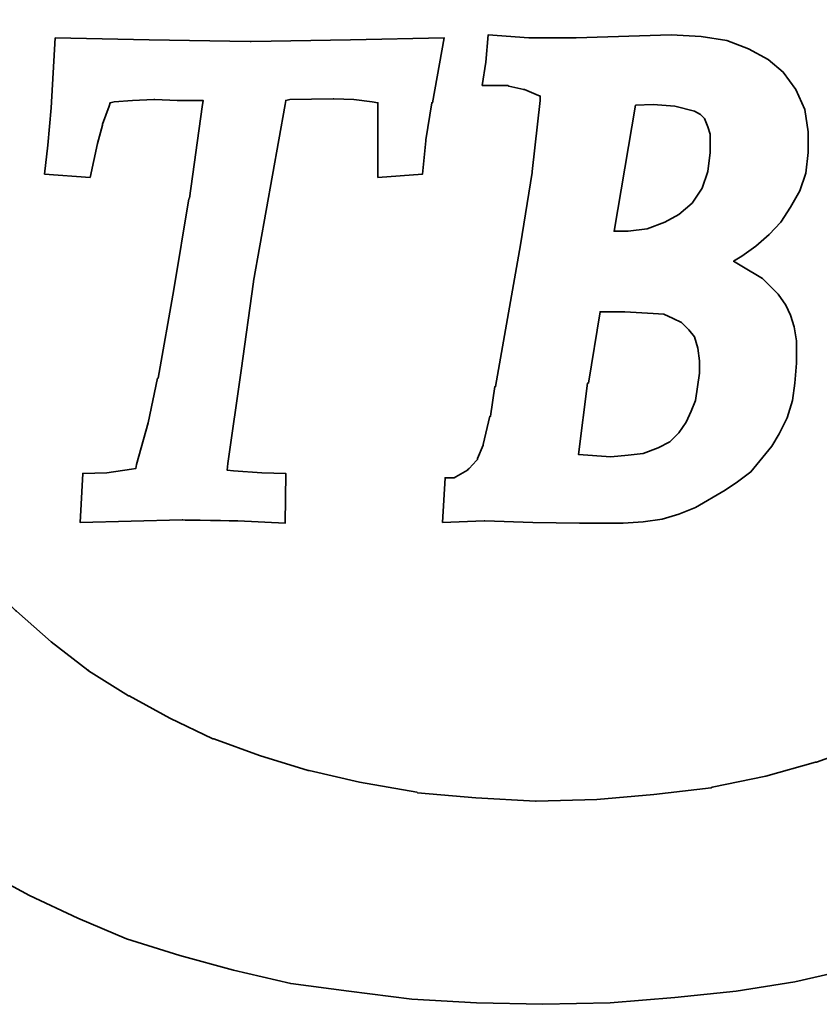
# Model space of a CAD drawing. Header units: millimetres. Extents: x 38.7 to 108.2, y 50 to 94.9.
# Tile 5 of 63: x 90.9 to 92, y 71.4 to 72.8. Entities that reach past the tile are written whole.
import ezdxf

# ---------------------------------------------------------------- set-up
doc = ezdxf.new("R2010")
doc.units = ezdxf.units.MM
doc.header["$LTSCALE"] = 0.1
doc.layers.get('0').update_dxf_attribs({"linetype": 'CONTINUOUS'})

msp = doc.modelspace()

# ---------------------------------------------------------------- linework, layer by layer
at = {"color": 1, "lineweight": 35}
for points, knots in [([(92.4024, 72.882), (92.4024, 72.882), (92.6707, 73.048), (92.6707, 73.048), (92.6707, 73.048), (92.6707, 73.048), (92.6328, 73.0962), (92.6328, 73.0962), (92.6328, 73.0962), (92.6328, 73.0962), (92.5891, 73.1411), (92.5891, 73.1411), (92.5891, 73.1411), (92.5891, 73.1411), (92.5441, 73.185), (92.5441, 73.185), (92.5441, 73.185), (92.5441, 73.185), (92.4979, 73.2242), (92.4979, 73.2242), (92.4979, 73.2242), (92.4979, 73.2242), (92.4485, 73.2633), (92.4485, 73.2633), (92.4485, 73.2633), (92.4485, 73.2633), (92.4473, 73.2633), (92.4473, 73.2633), (92.4473, 73.2633), (92.4473, 73.2633), (92.3933, 73.2966), (92.3933, 73.2966), (92.3933, 73.2966), (92.3933, 73.2966), (92.3933, 73.2977), (92.3933, 73.2977), (92.3933, 73.2977), (92.3933, 73.2977), (92.3391, 73.3311), (92.3391, 73.3311), (92.3391, 73.3311), (92.3391, 73.3311), (92.2805, 73.36), (92.2805, 73.36), (92.2805, 73.36), (92.2805, 73.36), (92.2216, 73.39), (92.2216, 73.39), (92.2216, 73.39), (92.2216, 73.39), (92.1502, 73.4176), (92.1502, 73.4176), (92.1502, 73.4176), (92.1502, 73.4176), (92.073, 73.444), (92.073, 73.444), (92.073, 73.444), (92.073, 73.444), (91.9925, 73.467), (91.9925, 73.467), (91.9925, 73.467), (91.9925, 73.467), (91.9074, 73.4854), (91.9074, 73.4854), (91.9074, 73.4854), (91.9074, 73.4854), (91.8209, 73.4982), (91.8209, 73.4982), (91.8209, 73.4982), (91.8209, 73.4982), (91.7266, 73.5074), (91.7266, 73.5074), (91.7266, 73.5074), (91.7266, 73.5074), (91.6299, 73.5119), (91.6299, 73.5119), (91.6299, 73.5119), (91.6299, 73.5119), (91.5319, 73.5098), (91.5319, 73.5098), (91.5319, 73.5098), (91.5319, 73.5098), (91.4386, 73.504), (91.4386, 73.504), (91.4386, 73.504), (91.4386, 73.504), (91.3522, 73.4958), (91.3522, 73.4958), (91.3522, 73.4958), (91.3522, 73.4958), (91.2682, 73.4854), (91.2682, 73.4854), (91.2682, 73.4854), (91.2682, 73.4854), (91.1877, 73.4693), (91.1877, 73.4693), (91.1877, 73.4693), (91.1877, 73.4693), (91.1323, 73.4544), (91.1323, 73.4544), (91.1323, 73.4544), (91.1323, 73.4544), (91.0771, 73.4382), (91.0771, 73.4382), (91.0771, 73.4382), (91.0771, 73.4382), (91.0229, 73.4198), (91.0229, 73.4198), (91.0229, 73.4198), (91.0229, 73.4198), (90.9723, 73.3991), (90.9723, 73.3991), (90.9723, 73.3991), (90.9723, 73.3991), (90.9228, 73.3761), (90.9228, 73.3761), (90.9228, 73.3761), (90.9228, 73.3761), (90.8722, 73.3518), (90.8722, 73.3518), (90.8722, 73.3518), (90.8722, 73.3518), (90.8261, 73.3265), (90.8261, 73.3265), (90.8261, 73.3265), (90.8261, 73.3265), (90.78, 73.3), (90.78, 73.3), (90.78, 73.3), (90.78, 73.3), (90.7362, 73.2701), (90.7362, 73.2701), (90.7362, 73.2701), (90.7362, 73.2701), (90.6936, 73.2402), (90.6936, 73.2402), (90.6936, 73.2402), (90.6936, 73.2402), (90.6545, 73.2081), (90.6545, 73.2081), (90.6545, 73.2081), (90.6545, 73.2081), (90.6142, 73.1735), (90.6142, 73.1735), (90.6142, 73.1735), (90.6142, 73.1735), (90.544, 73.1043), (90.544, 73.1043), (90.544, 73.1043), (90.544, 73.1043), (90.5427, 73.1032), (90.5427, 73.1032), (90.5427, 73.1032), (90.5427, 73.1032), (90.4771, 73.025), (90.4771, 73.025), (90.4771, 73.025), (90.4771, 73.025), (90.4402, 72.9707), (90.4402, 72.9707), (90.4402, 72.9707), (90.4402, 72.9707), (90.4391, 72.9695), (90.4391, 72.9695), (90.4391, 72.9695), (90.4391, 72.9695), (90.4035, 72.9086), (90.4035, 72.9086), (90.4035, 72.9086), (90.4035, 72.9086), (90.3711, 72.8453), (90.3711, 72.8453), (90.3711, 72.8453), (90.3711, 72.8453), (90.3435, 72.7739), (90.3435, 72.7739), (90.3435, 72.7739), (90.3435, 72.7739), (90.3204, 72.699), (90.3204, 72.699), (90.3204, 72.699), (90.3204, 72.699), (90.3204, 72.6966), (90.3204, 72.6966), (90.3204, 72.6966), (90.3204, 72.6966), (90.3055, 72.616), (90.3055, 72.616), (90.3055, 72.616), (90.3055, 72.616), (90.301, 72.5758), (90.301, 72.5758), (90.301, 72.5758), (90.301, 72.5758), (90.2986, 72.5308), (90.2986, 72.5308), (90.2986, 72.5308), (90.2986, 72.5308), (90.2963, 72.4859), (90.2963, 72.4859), (90.2963, 72.4859), (90.2963, 72.4859), (90.2963, 72.441), (90.2963, 72.441), (90.2963, 72.441), (90.2963, 72.441), (90.3031, 72.3513), (90.3031, 72.3513), (90.3031, 72.3513), (90.3031, 72.3513), (90.3171, 72.2705), (90.3171, 72.2705), (90.3171, 72.2705), (90.3171, 72.2705), (90.3343, 72.1946), (90.3343, 72.1946), (90.3343, 72.1946), (90.3343, 72.1946), (90.3609, 72.1233), (90.3609, 72.1233), (90.3609, 72.1233), (90.3609, 72.1233), (90.3897, 72.0552), (90.3897, 72.0552), (90.3897, 72.0552), (90.3897, 72.0552), (90.4241, 71.9932), (90.4241, 71.9932), (90.4241, 71.9932), (90.4241, 71.9932), (90.4599, 71.9333), (90.4599, 71.9333), (90.4599, 71.9333), (90.4599, 71.9333), (90.5035, 71.8792), (90.5035, 71.8792), (90.5035, 71.8792), (90.5035, 71.8792), (90.5473, 71.826), (90.5473, 71.826), (90.5473, 71.826), (90.5473, 71.826), (90.5957, 71.7789), (90.5957, 71.7789), (90.5957, 71.7789), (90.5957, 71.7789), (90.6451, 71.7305), (90.6451, 71.7305), (90.6451, 71.7305), (90.6451, 71.7305), (90.6982, 71.6891), (90.6982, 71.6891), (90.6982, 71.6891), (90.6982, 71.6891), (90.7546, 71.6477), (90.7546, 71.6477), (90.7546, 71.6477), (90.7546, 71.6477), (90.8146, 71.6109), (90.8146, 71.6109), (90.8146, 71.6109), (90.8146, 71.6109), (90.8766, 71.5774), (90.8766, 71.5774), (90.8766, 71.5774), (90.8766, 71.5774), (90.9435, 71.5462), (90.9435, 71.5462), (90.9435, 71.5462), (90.9435, 71.5462), (91.0114, 71.5175), (91.0114, 71.5175), (91.0114, 71.5175), (91.0114, 71.5175), (91.0851, 71.4945), (91.0851, 71.4945), (91.0851, 71.4945), (91.0851, 71.4945), (91.1599, 71.4738), (91.1599, 71.4738), (91.1599, 71.4738), (91.1599, 71.4738), (91.2394, 71.4554), (91.2394, 71.4554), (91.2394, 71.4554), (91.2394, 71.4554), (91.3199, 71.445), (91.3199, 71.445), (91.3199, 71.445), (91.3199, 71.445), (91.4075, 71.4335), (91.4075, 71.4335), (91.4075, 71.4335), (91.4075, 71.4335), (91.4974, 71.4288), (91.4974, 71.4288), (91.4974, 71.4288), (91.4974, 71.4288), (91.5895, 71.4266), (91.5895, 71.4266), (91.5895, 71.4266), (91.5895, 71.4266), (91.6828, 71.4288), (91.6828, 71.4288), (91.6828, 71.4288), (91.6828, 71.4288), (91.7727, 71.4358), (91.7727, 71.4358), (91.7727, 71.4358), (91.7727, 71.4358), (91.8579, 71.445), (91.8579, 71.445), (91.8579, 71.445), (91.8579, 71.445), (91.9395, 71.4576), (91.9395, 71.4576), (91.9395, 71.4576), (91.9395, 71.4576), (92.0189, 71.476), (92.0189, 71.476), (92.0189, 71.476), (92.0189, 71.476), (92.095, 71.4969), (92.095, 71.4969), (92.095, 71.4969), (92.095, 71.4969), (92.1665, 71.521), (92.1665, 71.521), (92.1665, 71.521), (92.1665, 71.521), (92.2378, 71.5498), (92.2378, 71.5498), (92.2378, 71.5498), (92.2378, 71.5498), (92.3346, 71.5958), (92.3346, 71.5958), (92.3346, 71.5958), (92.3346, 71.5958), (92.3817, 71.6212), (92.3817, 71.6212), (92.3817, 71.6212), (92.3817, 71.6212), (92.4256, 71.6477), (92.4256, 71.6477), (92.4256, 71.6477), (92.4256, 71.6477), (92.4682, 71.6775), (92.4682, 71.6775), (92.4682, 71.6775), (92.4682, 71.6775), (92.5095, 71.7098), (92.5095, 71.7098), (92.5095, 71.7098), (92.5095, 71.7098), (92.5488, 71.7422), (92.5488, 71.7422), (92.5488, 71.7422), (92.5488, 71.7422), (92.5857, 71.7767), (92.5857, 71.7767), (92.5857, 71.7767), (92.5857, 71.7767), (92.634, 71.8251), (92.634, 71.8251), (92.634, 71.8251), (92.634, 71.8251), (92.6559, 71.8481), (92.6559, 71.8481), (92.6559, 71.8481), (92.6559, 71.8481), (92.6719, 71.8653), (92.6719, 71.8653), (92.6719, 71.8653), (92.6719, 71.8653), (92.4024, 72.0323), (92.4024, 72.0323), (92.4024, 72.0323), (92.4024, 72.0323), (92.3609, 71.9919), (92.3609, 71.9919), (92.3609, 71.9919), (92.3609, 71.9919), (92.3151, 71.9529), (92.3151, 71.9529), (92.3151, 71.9529), (92.3151, 71.9529), (92.2642, 71.9136), (92.2642, 71.9136), (92.2642, 71.9136), (92.2642, 71.9136), (92.2114, 71.8768), (92.2114, 71.8768), (92.2114, 71.8768), (92.2114, 71.8768), (92.2102, 71.8756), (92.2102, 71.8756), (92.2102, 71.8756), (92.2102, 71.8756), (92.1549, 71.8433), (92.1549, 71.8433), (92.1549, 71.8433), (92.1549, 71.8433), (92.0974, 71.8134), (92.0974, 71.8134), (92.0974, 71.8134), (92.0974, 71.8134), (92.0962, 71.8134), (92.0962, 71.8134), (92.0962, 71.8134), (92.0962, 71.8134), (92.034, 71.7857), (92.034, 71.7857), (92.034, 71.7857), (92.034, 71.7857), (91.9695, 71.7627), (91.9695, 71.7627), (91.9695, 71.7627), (91.9695, 71.7627), (91.9684, 71.7627), (91.9684, 71.7627), (91.9684, 71.7627), (91.9684, 71.7627), (91.8991, 71.7431), (91.8991, 71.7431), (91.8991, 71.7431), (91.8991, 71.7431), (91.8245, 71.7282), (91.8245, 71.7282), (91.8245, 71.7282), (91.8245, 71.7282), (91.8233, 71.727), (91.8233, 71.727), (91.8233, 71.727), (91.8233, 71.727), (91.7439, 71.7179), (91.7439, 71.7179), (91.7439, 71.7179), (91.7439, 71.7179), (91.6644, 71.711), (91.6644, 71.711), (91.6644, 71.711), (91.6644, 71.711), (91.5803, 71.7086), (91.5803, 71.7086), (91.5803, 71.7086), (91.5803, 71.7086), (91.5792, 71.7086), (91.5792, 71.7086), (91.5792, 71.7086), (91.5792, 71.7086), (91.4963, 71.7134), (91.4963, 71.7134), (91.4963, 71.7134), (91.4963, 71.7134), (91.4155, 71.7201), (91.4155, 71.7201), (91.4155, 71.7201), (91.4155, 71.7201), (91.4145, 71.7213), (91.4145, 71.7213), (91.4145, 71.7213), (91.4145, 71.7213), (91.3349, 71.7351), (91.3349, 71.7351), (91.3349, 71.7351), (91.3349, 71.7351), (91.2648, 71.7512), (91.2648, 71.7512), (91.2648, 71.7512), (91.2648, 71.7512), (91.2636, 71.7512), (91.2636, 71.7512), (91.2636, 71.7512), (91.2636, 71.7512), (91.1957, 71.7719), (91.1957, 71.7719), (91.1957, 71.7719), (91.1957, 71.7719), (91.1323, 71.795), (91.1323, 71.795), (91.1323, 71.795), (91.1323, 71.795), (91.1311, 71.795), (91.1311, 71.795), (91.1311, 71.795), (91.1311, 71.795), (91.0714, 71.8238), (91.0714, 71.8238), (91.0714, 71.8238), (91.0714, 71.8238), (91.0147, 71.8548), (91.0147, 71.8548), (91.0147, 71.8548), (91.0147, 71.8548), (91.0138, 71.8548), (91.0138, 71.8548), (91.0138, 71.8548), (91.0138, 71.8548), (90.9583, 71.8894), (90.9583, 71.8894), (90.9583, 71.8894), (90.9583, 71.8894), (90.9583, 71.8906), (90.9583, 71.8906), (90.9583, 71.8906), (90.9583, 71.8906), (90.9574, 71.8906), (90.9574, 71.8906), (90.9574, 71.8906), (90.9574, 71.8906), (90.9065, 71.9298), (90.9065, 71.9298), (90.9065, 71.9298), (90.9065, 71.9298), (90.8583, 71.9723), (90.8583, 71.9723), (90.8583, 71.9723), (90.8583, 71.9723), (90.8571, 71.9734), (90.8571, 71.9734), (90.8571, 71.9734), (90.8571, 71.9734), (90.8134, 72.0184), (90.8134, 72.0184), (90.8134, 72.0184), (90.8134, 72.0184), (90.772, 72.0668), (90.772, 72.0668), (90.772, 72.0668), (90.772, 72.0668), (90.772, 72.0678), (90.772, 72.0678), (90.772, 72.0678), (90.772, 72.0678), (90.735, 72.1233), (90.735, 72.1233), (90.735, 72.1233), (90.735, 72.1233), (90.7339, 72.1233), (90.7339, 72.1233), (90.7339, 72.1233), (90.7339, 72.1233), (90.7327, 72.1254), (90.7327, 72.1254), (90.7327, 72.1254), (90.7327, 72.1254), (90.7039, 72.1796), (90.7039, 72.1796), (90.7039, 72.1796), (90.7039, 72.1796), (90.7039, 72.1808), (90.7039, 72.1808), (90.7039, 72.1808), (90.7039, 72.1808), (90.6797, 72.2442), (90.6797, 72.2442), (90.6797, 72.2442), (90.6797, 72.2442), (90.6785, 72.2464), (90.6785, 72.2464), (90.6785, 72.2464), (90.6785, 72.2464), (90.658, 72.3155), (90.658, 72.3155), (90.658, 72.3155), (90.658, 72.3155), (90.658, 72.3167), (90.658, 72.3167), (90.658, 72.3167), (90.658, 72.3167), (90.6509, 72.3534), (90.6509, 72.3534), (90.6509, 72.3534), (90.6509, 72.3534), (90.6497, 72.3546), (90.6497, 72.3546), (90.6497, 72.3546), (90.6497, 72.3546), (90.6451, 72.3915), (90.6451, 72.3915), (90.6451, 72.3915), (90.6451, 72.3915), (90.643, 72.4329), (90.643, 72.4329), (90.643, 72.4329), (90.643, 72.4329), (90.6417, 72.4744), (90.6417, 72.4744), (90.6417, 72.4744), (90.6417, 72.4744), (90.6417, 72.4756), (90.6417, 72.4756), (90.6417, 72.4756), (90.6417, 72.4756), (90.6439, 72.5124), (90.6439, 72.5124), (90.6439, 72.5124), (90.6439, 72.5124), (90.6439, 72.5171), (90.6439, 72.5171), (90.6439, 72.5171), (90.6439, 72.5171), (90.6474, 72.5562), (90.6474, 72.5562), (90.6474, 72.5562), (90.6474, 72.5562), (90.6521, 72.593), (90.6521, 72.593), (90.6521, 72.593), (90.6521, 72.593), (90.6521, 72.5943), (90.6521, 72.5943), (90.6521, 72.5943), (90.6521, 72.5943), (90.6533, 72.5943), (90.6533, 72.5943), (90.6533, 72.5943), (90.6533, 72.5943), (90.6533, 72.5966), (90.6533, 72.5966), (90.6533, 72.5966), (90.6533, 72.5966), (90.6603, 72.6299), (90.6603, 72.6299), (90.6603, 72.6299), (90.6603, 72.6299), (90.6603, 72.6311), (90.6603, 72.6311), (90.6603, 72.6311), (90.6603, 72.6311), (90.6624, 72.639), (90.6624, 72.639), (90.6624, 72.639), (90.6624, 72.639), (90.681, 72.699), (90.681, 72.699), (90.681, 72.699), (90.681, 72.699), (90.681, 72.7001), (90.681, 72.7001), (90.681, 72.7001), (90.681, 72.7001), (90.7109, 72.7624), (90.7109, 72.7624), (90.7109, 72.7624), (90.7109, 72.7624), (90.7431, 72.82), (90.7431, 72.82), (90.7431, 72.82), (90.7431, 72.82), (90.7443, 72.821), (90.7443, 72.821), (90.7443, 72.821), (90.7443, 72.821), (90.7835, 72.874), (90.7835, 72.874), (90.7835, 72.874), (90.7835, 72.874), (90.8249, 72.9201), (90.8249, 72.9201), (90.8249, 72.9201), (90.8249, 72.9201), (90.8249, 72.9213), (90.8249, 72.9213), (90.8249, 72.9213), (90.8249, 72.9213), (90.8686, 72.965), (90.8686, 72.965), (90.8686, 72.965), (90.8686, 72.965), (90.8698, 72.965), (90.8698, 72.965), (90.8698, 72.965), (90.8698, 72.965), (90.918, 73.0064), (90.918, 73.0064), (90.918, 73.0064), (90.918, 73.0064), (90.9711, 73.0432), (90.9711, 73.0432), (90.9711, 73.0432), (90.9711, 73.0432), (90.9723, 73.0444), (90.9723, 73.0444), (90.9723, 73.0444), (90.9723, 73.0444), (91.0276, 73.079), (91.0276, 73.079), (91.0276, 73.079), (91.0276, 73.079), (91.0851, 73.1112), (91.0851, 73.1112), (91.0851, 73.1112), (91.0851, 73.1112), (91.0863, 73.1112), (91.0863, 73.1112), (91.0863, 73.1112), (91.0863, 73.1112), (91.146, 73.1376), (91.146, 73.1376), (91.146, 73.1376), (91.146, 73.1376), (91.2107, 73.1607), (91.2107, 73.1607), (91.2107, 73.1607), (91.2107, 73.1607), (91.2773, 73.1826), (91.2773, 73.1826), (91.2773, 73.1826), (91.2773, 73.1826), (91.2785, 73.1826), (91.2785, 73.1826), (91.2785, 73.1826), (91.2785, 73.1826), (91.35, 73.1987), (91.35, 73.1987), (91.35, 73.1987), (91.35, 73.1987), (91.35, 73.1999), (91.35, 73.1999), (91.35, 73.1999), (91.35, 73.1999), (91.3512, 73.1999), (91.3512, 73.1999), (91.3512, 73.1999), (91.3512, 73.1999), (91.4307, 73.2114), (91.4307, 73.2114), (91.4307, 73.2114), (91.4307, 73.2114), (91.4316, 73.2114), (91.4316, 73.2114), (91.4316, 73.2114), (91.4316, 73.2114), (91.5136, 73.2183), (91.5136, 73.2183), (91.5136, 73.2183), (91.5136, 73.2183), (91.5953, 73.2206), (91.5953, 73.2206), (91.5953, 73.2206), (91.5953, 73.2206), (91.5965, 73.2206), (91.5965, 73.2206), (91.5965, 73.2206), (91.5965, 73.2206), (91.6793, 73.2183), (91.6793, 73.2183), (91.6793, 73.2183), (91.6793, 73.2183), (91.7599, 73.2114), (91.7599, 73.2114), (91.7599, 73.2114), (91.7599, 73.2114), (91.7611, 73.2102), (91.7611, 73.2102), (91.7611, 73.2102), (91.7611, 73.2102), (91.837, 73.1966), (91.837, 73.1966), (91.837, 73.1966), (91.837, 73.1966), (91.9107, 73.1814), (91.9107, 73.1814), (91.9107, 73.1814), (91.9107, 73.1814), (91.9119, 73.1814), (91.9119, 73.1814), (91.9119, 73.1814), (91.9119, 73.1814), (91.981, 73.1607), (91.981, 73.1607), (91.981, 73.1607), (91.981, 73.1607), (92.0362, 73.1402), (92.0362, 73.1402), (92.0362, 73.1402), (92.0362, 73.1402), (92.0916, 73.1171), (92.0916, 73.1171), (92.0916, 73.1171), (92.0916, 73.1171), (92.0928, 73.1171), (92.0928, 73.1171), (92.0928, 73.1171), (92.0928, 73.1171), (92.1435, 73.0905), (92.1435, 73.0905), (92.1435, 73.0905), (92.1435, 73.0905), (92.1941, 73.0605), (92.1941, 73.0605), (92.1941, 73.0605), (92.1941, 73.0605), (92.1941, 73.0595), (92.1941, 73.0595), (92.1941, 73.0595), (92.1941, 73.0595), (92.2402, 73.0295), (92.2402, 73.0295), (92.2402, 73.0295), (92.2402, 73.0295), (92.2413, 73.0295), (92.2413, 73.0295), (92.2413, 73.0295), (92.2413, 73.0295), (92.2839, 72.9962), (92.2839, 72.9962), (92.2839, 72.9962), (92.2839, 72.9962), (92.2851, 72.9948), (92.2851, 72.9948), (92.2851, 72.9948), (92.2851, 72.9948), (92.3266, 72.9592), (92.3266, 72.9592), (92.3266, 72.9592), (92.3266, 72.9592), (92.3275, 72.958), (92.3275, 72.958), (92.3275, 72.958), (92.3275, 72.958), (92.3645, 72.9201), (92.3645, 72.9201), (92.3645, 72.9201), (92.3645, 72.9201), (92.3851, 72.8982), (92.3851, 72.8982), (92.3851, 72.8982), (92.3851, 72.8982), (92.4024, 72.882), (92.4024, 72.882)], [0, 0, 0, 0, 0.004808, 0.004808, 0.004808, 0.004808, 0.009615, 0.009615, 0.009615, 0.009615, 0.014423, 0.014423, 0.014423, 0.014423, 0.019231, 0.019231, 0.019231, 0.019231, 0.024038, 0.024038, 0.024038, 0.024038, 0.028846, 0.028846, 0.028846, 0.028846, 0.033654, 0.033654, 0.033654, 0.033654, 0.038462, 0.038462, 0.038462, 0.038462, 0.043269, 0.043269, 0.043269, 0.043269, 0.048077, 0.048077, 0.048077, 0.048077, 0.052885, 0.052885, 0.052885, 0.052885, 0.057692, 0.057692, 0.057692, 0.057692, 0.0625, 0.0625, 0.0625, 0.0625, 0.067308, 0.067308, 0.067308, 0.067308, 0.072115, 0.072115, 0.072115, 0.072115, 0.076923, 0.076923, 0.076923, 0.076923, 0.081731, 0.081731, 0.081731, 0.081731, 0.086538, 0.086538, 0.086538, 0.086538, 0.091346, 0.091346, 0.091346, 0.091346, 0.096154, 0.096154, 0.096154, 0.096154, 0.100962, 0.100962, 0.100962, 0.100962, 0.105769, 0.105769, 0.105769, 0.105769, 0.110577, 0.110577, 0.110577, 0.110577, 0.115385, 0.115385, 0.115385, 0.115385, 0.120192, 0.120192, 0.120192, 0.120192, 0.125, 0.125, 0.125, 0.125, 0.129808, 0.129808, 0.129808, 0.129808, 0.134615, 0.134615, 0.134615, 0.134615, 0.139423, 0.139423, 0.139423, 0.139423, 0.144231, 0.144231, 0.144231, 0.144231, 0.149038, 0.149038, 0.149038, 0.149038, 0.153846, 0.153846, 0.153846, 0.153846, 0.158654, 0.158654, 0.158654, 0.158654, 0.163462, 0.163462, 0.163462, 0.163462, 0.168269, 0.168269, 0.168269, 0.168269, 0.173077, 0.173077, 0.173077, 0.173077, 0.177885, 0.177885, 0.177885, 0.177885, 0.182692, 0.182692, 0.182692, 0.182692, 0.1875, 0.1875, 0.1875, 0.1875, 0.192308, 0.192308, 0.192308, 0.192308, 0.197115, 0.197115, 0.197115, 0.197115, 0.201923, 0.201923, 0.201923, 0.201923, 0.206731, 0.206731, 0.206731, 0.206731, 0.211538, 0.211538, 0.211538, 0.211538, 0.216346, 0.216346, 0.216346, 0.216346, 0.221154, 0.221154, 0.221154, 0.221154, 0.225962, 0.225962, 0.225962, 0.225962, 0.230769, 0.230769, 0.230769, 0.230769, 0.235577, 0.235577, 0.235577, 0.235577, 0.240385, 0.240385, 0.240385, 0.240385, 0.245192, 0.245192, 0.245192, 0.245192, 0.25, 0.25, 0.25, 0.25, 0.254808, 0.254808, 0.254808, 0.254808, 0.259615, 0.259615, 0.259615, 0.259615, 0.264423, 0.264423, 0.264423, 0.264423, 0.269231, 0.269231, 0.269231, 0.269231, 0.274038, 0.274038, 0.274038, 0.274038, 0.278846, 0.278846, 0.278846, 0.278846, 0.283654, 0.283654, 0.283654, 0.283654, 0.288462, 0.288462, 0.288462, 0.288462, 0.293269, 0.293269, 0.293269, 0.293269, 0.298077, 0.298077, 0.298077, 0.298077, 0.302885, 0.302885, 0.302885, 0.302885, 0.307692, 0.307692, 0.307692, 0.307692, 0.3125, 0.3125, 0.3125, 0.3125, 0.317308, 0.317308, 0.317308, 0.317308, 0.322115, 0.322115, 0.322115, 0.322115, 0.326923, 0.326923, 0.326923, 0.326923, 0.331731, 0.331731, 0.331731, 0.331731, 0.336538, 0.336538, 0.336538, 0.336538, 0.341346, 0.341346, 0.341346, 0.341346, 0.346154, 0.346154, 0.346154, 0.346154, 0.350962, 0.350962, 0.350962, 0.350962, 0.355769, 0.355769, 0.355769, 0.355769, 0.360577, 0.360577, 0.360577, 0.360577, 0.365385, 0.365385, 0.365385, 0.365385, 0.370192, 0.370192, 0.370192, 0.370192, 0.375, 0.375, 0.375, 0.375, 0.379808, 0.379808, 0.379808, 0.379808, 0.384615, 0.384615, 0.384615, 0.384615, 0.389423, 0.389423, 0.389423, 0.389423, 0.394231, 0.394231, 0.394231, 0.394231, 0.399038, 0.399038, 0.399038, 0.399038, 0.403846, 0.403846, 0.403846, 0.403846, 0.408654, 0.408654, 0.408654, 0.408654, 0.413462, 0.413462, 0.413462, 0.413462, 0.418269, 0.418269, 0.418269, 0.418269, 0.423077, 0.423077, 0.423077, 0.423077, 0.427885, 0.427885, 0.427885, 0.427885, 0.432692, 0.432692, 0.432692, 0.432692, 0.4375, 0.4375, 0.4375, 0.4375, 0.442308, 0.442308, 0.442308, 0.442308, 0.447115, 0.447115, 0.447115, 0.447115, 0.451923, 0.451923, 0.451923, 0.451923, 0.456731, 0.456731, 0.456731, 0.456731, 0.461538, 0.461538, 0.461538, 0.461538, 0.466346, 0.466346, 0.466346, 0.466346, 0.471154, 0.471154, 0.471154, 0.471154, 0.475962, 0.475962, 0.475962, 0.475962, 0.480769, 0.480769, 0.480769, 0.480769, 0.485577, 0.485577, 0.485577, 0.485577, 0.490385, 0.490385, 0.490385, 0.490385, 0.495192, 0.495192, 0.495192, 0.495192, 0.5, 0.5, 0.5, 0.5, 0.504808, 0.504808, 0.504808, 0.504808, 0.509615, 0.509615, 0.509615, 0.509615, 0.514423, 0.514423, 0.514423, 0.514423, 0.519231, 0.519231, 0.519231, 0.519231, 0.524038, 0.524038, 0.524038, 0.524038, 0.528846, 0.528846, 0.528846, 0.528846, 0.533654, 0.533654, 0.533654, 0.533654, 0.538462, 0.538462, 0.538462, 0.538462, 0.543269, 0.543269, 0.543269, 0.543269, 0.548077, 0.548077, 0.548077, 0.548077, 0.552885, 0.552885, 0.552885, 0.552885, 0.557692, 0.557692, 0.557692, 0.557692, 0.5625, 0.5625, 0.5625, 0.5625, 0.567308, 0.567308, 0.567308, 0.567308, 0.572115, 0.572115, 0.572115, 0.572115, 0.576923, 0.576923, 0.576923, 0.576923, 0.581731, 0.581731, 0.581731, 0.581731, 0.586538, 0.586538, 0.586538, 0.586538, 0.591346, 0.591346, 0.591346, 0.591346, 0.596154, 0.596154, 0.596154, 0.596154, 0.600962, 0.600962, 0.600962, 0.600962, 0.605769, 0.605769, 0.605769, 0.605769, 0.610577, 0.610577, 0.610577, 0.610577, 0.615385, 0.615385, 0.615385, 0.615385, 0.620192, 0.620192, 0.620192, 0.620192, 0.625, 0.625, 0.625, 0.625, 0.629808, 0.629808, 0.629808, 0.629808, 0.634615, 0.634615, 0.634615, 0.634615, 0.639423, 0.639423, 0.639423, 0.639423, 0.644231, 0.644231, 0.644231, 0.644231, 0.649038, 0.649038, 0.649038, 0.649038, 0.653846, 0.653846, 0.653846, 0.653846, 0.658654, 0.658654, 0.658654, 0.658654, 0.663462, 0.663462, 0.663462, 0.663462, 0.668269, 0.668269, 0.668269, 0.668269, 0.673077, 0.673077, 0.673077, 0.673077, 0.677885, 0.677885, 0.677885, 0.677885, 0.682692, 0.682692, 0.682692, 0.682692, 0.6875, 0.6875, 0.6875, 0.6875, 0.692308, 0.692308, 0.692308, 0.692308, 0.697115, 0.697115, 0.697115, 0.697115, 0.701923, 0.701923, 0.701923, 0.701923, 0.706731, 0.706731, 0.706731, 0.706731, 0.711538, 0.711538, 0.711538, 0.711538, 0.716346, 0.716346, 0.716346, 0.716346, 0.721154, 0.721154, 0.721154, 0.721154, 0.725962, 0.725962, 0.725962, 0.725962, 0.730769, 0.730769, 0.730769, 0.730769, 0.735577, 0.735577, 0.735577, 0.735577, 0.740385, 0.740385, 0.740385, 0.740385, 0.745192, 0.745192, 0.745192, 0.745192, 0.75, 0.75, 0.75, 0.75, 0.754808, 0.754808, 0.754808, 0.754808, 0.759615, 0.759615, 0.759615, 0.759615, 0.764423, 0.764423, 0.764423, 0.764423, 0.769231, 0.769231, 0.769231, 0.769231, 0.774038, 0.774038, 0.774038, 0.774038, 0.778846, 0.778846, 0.778846, 0.778846, 0.783654, 0.783654, 0.783654, 0.783654, 0.788462, 0.788462, 0.788462, 0.788462, 0.793269, 0.793269, 0.793269, 0.793269, 0.798077, 0.798077, 0.798077, 0.798077, 0.802885, 0.802885, 0.802885, 0.802885, 0.807692, 0.807692, 0.807692, 0.807692, 0.8125, 0.8125, 0.8125, 0.8125, 0.817308, 0.817308, 0.817308, 0.817308, 0.822115, 0.822115, 0.822115, 0.822115, 0.826923, 0.826923, 0.826923, 0.826923, 0.831731, 0.831731, 0.831731, 0.831731, 0.836538, 0.836538, 0.836538, 0.836538, 0.841346, 0.841346, 0.841346, 0.841346, 0.846154, 0.846154, 0.846154, 0.846154, 0.850962, 0.850962, 0.850962, 0.850962, 0.855769, 0.855769, 0.855769, 0.855769, 0.860577, 0.860577, 0.860577, 0.860577, 0.865385, 0.865385, 0.865385, 0.865385, 0.870192, 0.870192, 0.870192, 0.870192, 0.875, 0.875, 0.875, 0.875, 0.879808, 0.879808, 0.879808, 0.879808, 0.884615, 0.884615, 0.884615, 0.884615, 0.889423, 0.889423, 0.889423, 0.889423, 0.894231, 0.894231, 0.894231, 0.894231, 0.899038, 0.899038, 0.899038, 0.899038, 0.903846, 0.903846, 0.903846, 0.903846, 0.908654, 0.908654, 0.908654, 0.908654, 0.913462, 0.913462, 0.913462, 0.913462, 0.918269, 0.918269, 0.918269, 0.918269, 0.923077, 0.923077, 0.923077, 0.923077, 0.927885, 0.927885, 0.927885, 0.927885, 0.932692, 0.932692, 0.932692, 0.932692, 0.9375, 0.9375, 0.9375, 0.9375, 0.942308, 0.942308, 0.942308, 0.942308, 0.947115, 0.947115, 0.947115, 0.947115, 0.951923, 0.951923, 0.951923, 0.951923, 0.956731, 0.956731, 0.956731, 0.956731, 0.961538, 0.961538, 0.961538, 0.961538, 0.966346, 0.966346, 0.966346, 0.966346, 0.971154, 0.971154, 0.971154, 0.971154, 0.975962, 0.975962, 0.975962, 0.975962, 0.980769, 0.980769, 0.980769, 0.980769, 0.985577, 0.985577, 0.985577, 0.985577, 0.990385, 0.990385, 0.990385, 0.990385, 0.995192, 0.995192, 0.995192, 0.995192, 1, 1, 1, 1]), ([(90.9123, 72.7682), (90.9123, 72.7682), (90.9065, 72.6714), (90.9065, 72.6714), (90.9065, 72.6714), (90.9065, 72.6714), (90.9021, 72.6196), (90.9021, 72.6196), (90.9021, 72.6196), (90.9021, 72.6196), (90.8974, 72.5792), (90.8974, 72.5792), (90.8974, 72.5792), (90.8974, 72.5792), (90.9607, 72.5746), (90.9607, 72.5746), (90.9607, 72.5746), (90.9607, 72.5746), (90.9711, 72.6218), (90.9711, 72.6218), (90.9711, 72.6218), (90.9711, 72.6218), (90.978, 72.6472), (90.978, 72.6472), (90.978, 72.6472), (90.978, 72.6472), (90.978, 72.6484), (90.978, 72.6484), (90.978, 72.6484), (90.978, 72.6484), (90.9871, 72.6736), (90.9871, 72.6736), (90.9871, 72.6736), (90.9871, 72.6736), (90.9883, 72.6782), (90.9883, 72.6782), (90.9883, 72.6782), (90.9883, 72.6782), (90.9941, 72.6794), (90.9941, 72.6794), (90.9941, 72.6794), (90.9941, 72.6794), (91.0195, 72.6816), (91.0195, 72.6816), (91.0195, 72.6816), (91.0195, 72.6816), (91.0493, 72.683), (91.0493, 72.683), (91.0493, 72.683), (91.0493, 72.683), (91.0506, 72.683), (91.0506, 72.683), (91.0506, 72.683), (91.0506, 72.683), (91.0817, 72.6816), (91.0817, 72.6816), (91.0817, 72.6816), (91.0817, 72.6816), (91.1069, 72.6816), (91.1069, 72.6816), (91.1069, 72.6816), (91.1069, 72.6816), (91.1175, 72.6816), (91.1175, 72.6816), (91.1175, 72.6816), (91.1175, 72.6816), (91.1163, 72.6724), (91.1163, 72.6724), (91.1163, 72.6724), (91.1163, 72.6724), (91.0989, 72.5458), (91.0989, 72.5458), (91.0989, 72.5458), (91.0989, 72.5458), (91.0977, 72.5447), (91.0977, 72.5447), (91.0977, 72.5447), (91.0977, 72.5447), (91.0771, 72.4191), (91.0771, 72.4191), (91.0771, 72.4191), (91.0771, 72.4191), (91.0551, 72.2958), (91.0551, 72.2958), (91.0551, 72.2958), (91.0551, 72.2958), (91.0541, 72.2958), (91.0541, 72.2958), (91.0541, 72.2958), (91.0541, 72.2958), (91.0414, 72.2337), (91.0414, 72.2337), (91.0414, 72.2337), (91.0414, 72.2337), (91.0253, 72.1761), (91.0253, 72.1761), (91.0253, 72.1761), (91.0253, 72.1761), (91.0241, 72.1703), (91.0241, 72.1703), (91.0241, 72.1703), (91.0241, 72.1703), (91.0183, 72.1694), (91.0183, 72.1694), (91.0183, 72.1694), (91.0183, 72.1694), (90.9838, 72.1646), (90.9838, 72.1646), (90.9838, 72.1646), (90.9838, 72.1646), (90.9503, 72.1636), (90.9503, 72.1636), (90.9503, 72.1636), (90.9503, 72.1636), (90.9468, 72.0957), (90.9468, 72.0957), (90.9468, 72.0957), (90.9468, 72.0957), (91.0887, 72.099), (91.0887, 72.099), (91.0887, 72.099), (91.0887, 72.099), (91.0896, 72.099), (91.0896, 72.099), (91.0896, 72.099), (91.0896, 72.099), (91.1657, 72.0978), (91.1657, 72.0978), (91.1657, 72.0978), (91.1657, 72.0978), (91.2315, 72.0944), (91.2315, 72.0944), (91.2315, 72.0944), (91.2315, 72.0944), (91.2324, 72.1636), (91.2324, 72.1636), (91.2324, 72.1636), (91.2324, 72.1636), (91.1992, 72.1646), (91.1992, 72.1646), (91.1992, 72.1646), (91.1992, 72.1646), (91.1599, 72.167), (91.1599, 72.167), (91.1599, 72.167), (91.1599, 72.167), (91.1508, 72.1682), (91.1508, 72.1682), (91.1508, 72.1682), (91.1508, 72.1682), (91.1518, 72.1773), (91.1518, 72.1773), (91.1518, 72.1773), (91.1518, 72.1773), (91.1703, 72.3063), (91.1703, 72.3063), (91.1703, 72.3063), (91.1703, 72.3063), (91.1877, 72.4295), (91.1877, 72.4295), (91.1877, 72.4295), (91.1877, 72.4295), (91.1877, 72.4307), (91.1877, 72.4307), (91.1877, 72.4307), (91.1877, 72.4307), (91.2315, 72.6759), (91.2315, 72.6759), (91.2315, 72.6759), (91.2315, 72.6759), (91.2324, 72.6816), (91.2324, 72.6816), (91.2324, 72.6816), (91.2324, 72.6816), (91.2382, 72.683), (91.2382, 72.683), (91.2382, 72.683), (91.2382, 72.683), (91.2982, 72.6839), (91.2982, 72.6839), (91.2982, 72.6839), (91.2982, 72.6839), (91.2994, 72.6839), (91.2994, 72.6839), (91.2994, 72.6839), (91.2994, 72.6839), (91.327, 72.683), (91.327, 72.683), (91.327, 72.683), (91.327, 72.683), (91.3522, 72.6794), (91.3522, 72.6794), (91.3522, 72.6794), (91.3522, 72.6794), (91.3603, 72.6782), (91.3603, 72.6782), (91.3603, 72.6782), (91.3603, 72.6782), (91.3603, 72.6701), (91.3603, 72.6701), (91.3603, 72.6701), (91.3603, 72.6701), (91.3603, 72.6172), (91.3603, 72.6172), (91.3603, 72.6172), (91.3603, 72.6172), (91.3603, 72.5746), (91.3603, 72.5746), (91.3603, 72.5746), (91.3603, 72.5746), (91.4225, 72.5792), (91.4225, 72.5792), (91.4225, 72.5792), (91.4225, 72.5792), (91.4271, 72.6254), (91.4271, 72.6254), (91.4271, 72.6254), (91.4271, 72.6254), (91.4271, 72.6266), (91.4271, 72.6266), (91.4271, 72.6266), (91.4271, 72.6266), (91.4352, 72.6782), (91.4352, 72.6782), (91.4352, 72.6782), (91.4352, 72.6782), (91.4364, 72.6782), (91.4364, 72.6782), (91.4364, 72.6782), (91.4364, 72.6782), (91.4525, 72.7682), (91.4525, 72.7682), (91.4525, 72.7682), (91.4525, 72.7682), (91.3224, 72.7658), (91.3224, 72.7658), (91.3224, 72.7658), (91.3224, 72.7658), (91.1842, 72.7635), (91.1842, 72.7635), (91.1842, 72.7635), (91.1842, 72.7635), (91.183, 72.7635), (91.183, 72.7635), (91.183, 72.7635), (91.183, 72.7635), (91.0426, 72.7658), (91.0426, 72.7658), (91.0426, 72.7658), (91.0426, 72.7658), (90.9123, 72.7682), (90.9123, 72.7682)], [0, 0, 0, 0, 0.015873, 0.015873, 0.015873, 0.015873, 0.031746, 0.031746, 0.031746, 0.031746, 0.047619, 0.047619, 0.047619, 0.047619, 0.063492, 0.063492, 0.063492, 0.063492, 0.079365, 0.079365, 0.079365, 0.079365, 0.095238, 0.095238, 0.095238, 0.095238, 0.111111, 0.111111, 0.111111, 0.111111, 0.126984, 0.126984, 0.126984, 0.126984, 0.142857, 0.142857, 0.142857, 0.142857, 0.15873, 0.15873, 0.15873, 0.15873, 0.174603, 0.174603, 0.174603, 0.174603, 0.190476, 0.190476, 0.190476, 0.190476, 0.206349, 0.206349, 0.206349, 0.206349, 0.222222, 0.222222, 0.222222, 0.222222, 0.238095, 0.238095, 0.238095, 0.238095, 0.253968, 0.253968, 0.253968, 0.253968, 0.269841, 0.269841, 0.269841, 0.269841, 0.285714, 0.285714, 0.285714, 0.285714, 0.301587, 0.301587, 0.301587, 0.301587, 0.31746, 0.31746, 0.31746, 0.31746, 0.333333, 0.333333, 0.333333, 0.333333, 0.349206, 0.349206, 0.349206, 0.349206, 0.365079, 0.365079, 0.365079, 0.365079, 0.380952, 0.380952, 0.380952, 0.380952, 0.396825, 0.396825, 0.396825, 0.396825, 0.412698, 0.412698, 0.412698, 0.412698, 0.428571, 0.428571, 0.428571, 0.428571, 0.444444, 0.444444, 0.444444, 0.444444, 0.460317, 0.460317, 0.460317, 0.460317, 0.47619, 0.47619, 0.47619, 0.47619, 0.492063, 0.492063, 0.492063, 0.492064, 0.507937, 0.507937, 0.507937, 0.507937, 0.52381, 0.52381, 0.52381, 0.52381, 0.539683, 0.539683, 0.539683, 0.539683, 0.555556, 0.555556, 0.555556, 0.555556, 0.571429, 0.571429, 0.571429, 0.571429, 0.587302, 0.587302, 0.587302, 0.587302, 0.603175, 0.603175, 0.603175, 0.603175, 0.619048, 0.619048, 0.619048, 0.619048, 0.634921, 0.634921, 0.634921, 0.634921, 0.650794, 0.650794, 0.650794, 0.650794, 0.666667, 0.666667, 0.666667, 0.666667, 0.68254, 0.68254, 0.68254, 0.68254, 0.698413, 0.698413, 0.698413, 0.698413, 0.714286, 0.714286, 0.714286, 0.714286, 0.730159, 0.730159, 0.730159, 0.730159, 0.746032, 0.746032, 0.746032, 0.746032, 0.761905, 0.761905, 0.761905, 0.761905, 0.777778, 0.777778, 0.777778, 0.777778, 0.793651, 0.793651, 0.793651, 0.793651, 0.809524, 0.809524, 0.809524, 0.809524, 0.825397, 0.825397, 0.825397, 0.825397, 0.84127, 0.84127, 0.84127, 0.84127, 0.857143, 0.857143, 0.857143, 0.857143, 0.873016, 0.873016, 0.873016, 0.873016, 0.888889, 0.888889, 0.888889, 0.888889, 0.904762, 0.904762, 0.904762, 0.904762, 0.920635, 0.920635, 0.920635, 0.920635, 0.936508, 0.936508, 0.936508, 0.936508, 0.952381, 0.952381, 0.952381, 0.952381, 0.968254, 0.968254, 0.968254, 0.968254, 0.984127, 0.984127, 0.984127, 0.984127, 1, 1, 1, 1]), ([(91.9579, 72.6381), (91.9579, 72.6381), (91.9534, 72.669), (91.9534, 72.669), (91.9534, 72.669), (91.9534, 72.669), (91.9407, 72.6966), (91.9407, 72.6966), (91.9407, 72.6966), (91.9407, 72.6966), (91.9234, 72.7209), (91.9234, 72.7209), (91.9234, 72.7209), (91.9234, 72.7209), (91.9027, 72.7382), (91.9027, 72.7382), (91.9027, 72.7382), (91.9027, 72.7382), (91.8751, 72.753), (91.8751, 72.753), (91.8751, 72.753), (91.8751, 72.753), (91.8451, 72.7646), (91.8451, 72.7646), (91.8451, 72.7646), (91.8451, 72.7646), (91.8094, 72.7703), (91.8094, 72.7703), (91.8094, 72.7703), (91.8094, 72.7703), (91.7679, 72.7727), (91.7679, 72.7727), (91.7679, 72.7727), (91.7679, 72.7727), (91.6356, 72.7682), (91.6356, 72.7682), (91.6356, 72.7682), (91.6356, 72.7682), (91.5699, 72.7682), (91.5699, 72.7682), (91.5699, 72.7682), (91.5699, 72.7682), (91.5136, 72.7727), (91.5136, 72.7727), (91.5136, 72.7727), (91.5136, 72.7727), (91.5101, 72.7348), (91.5101, 72.7348), (91.5101, 72.7348), (91.5101, 72.7348), (91.5053, 72.7024), (91.5053, 72.7024), (91.5053, 72.7024), (91.5053, 72.7024), (91.5399, 72.7024), (91.5399, 72.7024), (91.5399, 72.7024), (91.5399, 72.7024), (91.5411, 72.7024), (91.5411, 72.7024), (91.5411, 72.7024), (91.5411, 72.7024), (91.5423, 72.7013), (91.5423, 72.7013), (91.5423, 72.7013), (91.5423, 72.7013), (91.563, 72.6966), (91.563, 72.6966), (91.563, 72.6966), (91.563, 72.6966), (91.5641, 72.6966), (91.5641, 72.6966), (91.5641, 72.6966), (91.5641, 72.6966), (91.5803, 72.6897), (91.5803, 72.6897), (91.5803, 72.6897), (91.5803, 72.6897), (91.5859, 72.6875), (91.5859, 72.6875), (91.5859, 72.6875), (91.5859, 72.6875), (91.5859, 72.6816), (91.5859, 72.6816), (91.5859, 72.6816), (91.5859, 72.6816), (91.5745, 72.5826), (91.5745, 72.5826), (91.5745, 72.5826), (91.5745, 72.5826), (91.5745, 72.5814), (91.5745, 72.5814), (91.5745, 72.5814), (91.5745, 72.5814), (91.5583, 72.4812), (91.5583, 72.4812), (91.5583, 72.4812), (91.5583, 72.4812), (91.5238, 72.2843), (91.5238, 72.2843), (91.5238, 72.2843), (91.5238, 72.2843), (91.5227, 72.2843), (91.5227, 72.2843), (91.5227, 72.2843), (91.5227, 72.2843), (91.5168, 72.2429), (91.5168, 72.2429), (91.5168, 72.2429), (91.5168, 72.2429), (91.5159, 72.2429), (91.5159, 72.2429), (91.5159, 72.2429), (91.5159, 72.2429), (91.5065, 72.2039), (91.5065, 72.2039), (91.5065, 72.2039), (91.5065, 72.2039), (91.5065, 72.2027), (91.5065, 72.2027), (91.5065, 72.2027), (91.5065, 72.2027), (91.4986, 72.1842), (91.4986, 72.1842), (91.4986, 72.1842), (91.4986, 72.1842), (91.4986, 72.183), (91.4986, 72.183), (91.4986, 72.183), (91.4986, 72.183), (91.4974, 72.1818), (91.4974, 72.1818), (91.4974, 72.1818), (91.4974, 72.1818), (91.4871, 72.1703), (91.4871, 72.1703), (91.4871, 72.1703), (91.4871, 72.1703), (91.4859, 72.1694), (91.4859, 72.1694), (91.4859, 72.1694), (91.4859, 72.1694), (91.4848, 72.1682), (91.4848, 72.1682), (91.4848, 72.1682), (91.4848, 72.1682), (91.4685, 72.1589), (91.4685, 72.1589), (91.4685, 72.1589), (91.4685, 72.1589), (91.4662, 72.1577), (91.4662, 72.1577), (91.4662, 72.1577), (91.4662, 72.1577), (91.464, 72.1577), (91.464, 72.1577), (91.464, 72.1577), (91.464, 72.1577), (91.4537, 72.1577), (91.4537, 72.1577), (91.4537, 72.1577), (91.4537, 72.1577), (91.4502, 72.0957), (91.4502, 72.0957), (91.4502, 72.0957), (91.4502, 72.0957), (91.5078, 72.0978), (91.5078, 72.0978), (91.5078, 72.0978), (91.5078, 72.0978), (91.5089, 72.0978), (91.5089, 72.0978), (91.5089, 72.0978), (91.5089, 72.0978), (91.5756, 72.0957), (91.5756, 72.0957), (91.5756, 72.0957), (91.5756, 72.0957), (91.6402, 72.0944), (91.6402, 72.0944), (91.6402, 72.0944), (91.6402, 72.0944), (91.7011, 72.0944), (91.7011, 72.0944), (91.7011, 72.0944), (91.7011, 72.0944), (91.7289, 72.0966), (91.7289, 72.0966), (91.7289, 72.0966), (91.7289, 72.0966), (91.7554, 72.1001), (91.7554, 72.1001), (91.7554, 72.1001), (91.7554, 72.1001), (91.7784, 72.1072), (91.7784, 72.1072), (91.7784, 72.1072), (91.7784, 72.1072), (91.8015, 72.1162), (91.8015, 72.1162), (91.8015, 72.1162), (91.8015, 72.1162), (91.8429, 72.1406), (91.8429, 72.1406), (91.8429, 72.1406), (91.8429, 72.1406), (91.8601, 72.152), (91.8601, 72.152), (91.8601, 72.152), (91.8601, 72.152), (91.8785, 72.1658), (91.8785, 72.1658), (91.8785, 72.1658), (91.8785, 72.1658), (91.9074, 72.2015), (91.9074, 72.2015), (91.9074, 72.2015), (91.9074, 72.2015), (91.9176, 72.2188), (91.9176, 72.2188), (91.9176, 72.2188), (91.9176, 72.2188), (91.9291, 72.2408), (91.9291, 72.2408), (91.9291, 72.2408), (91.9291, 72.2408), (91.9361, 72.2649), (91.9361, 72.2649), (91.9361, 72.2649), (91.9361, 72.2649), (91.9395, 72.2891), (91.9395, 72.2891), (91.9395, 72.2891), (91.9395, 72.2891), (91.9419, 72.3167), (91.9419, 72.3167), (91.9419, 72.3167), (91.9419, 72.3167), (91.9419, 72.3477), (91.9419, 72.3477), (91.9419, 72.3477), (91.9419, 72.3477), (91.9385, 72.3672), (91.9385, 72.3672), (91.9385, 72.3672), (91.9385, 72.3672), (91.9337, 72.3834), (91.9337, 72.3834), (91.9337, 72.3834), (91.9337, 72.3834), (91.927, 72.3972), (91.927, 72.3972), (91.927, 72.3972), (91.927, 72.3972), (91.9164, 72.4124), (91.9164, 72.4124), (91.9164, 72.4124), (91.9164, 72.4124), (91.8946, 72.4341), (91.8946, 72.4341), (91.8946, 72.4341), (91.8946, 72.4341), (91.8659, 72.4514), (91.8659, 72.4514), (91.8659, 72.4514), (91.8659, 72.4514), (91.8544, 72.4583), (91.8544, 72.4583), (91.8544, 72.4583), (91.8544, 72.4583), (91.8659, 72.4653), (91.8659, 72.4653), (91.8659, 72.4653), (91.8659, 72.4653), (91.8855, 72.479), (91.8855, 72.479), (91.8855, 72.479), (91.8855, 72.479), (91.9039, 72.4953), (91.9039, 72.4953), (91.9039, 72.4953), (91.9039, 72.4953), (91.9199, 72.5124), (91.9199, 72.5124), (91.9199, 72.5124), (91.9199, 72.5124), (91.9337, 72.5332), (91.9337, 72.5332), (91.9337, 72.5332), (91.9337, 72.5332), (91.9464, 72.5562), (91.9464, 72.5562), (91.9464, 72.5562), (91.9464, 72.5562), (91.9546, 72.5805), (91.9546, 72.5805), (91.9546, 72.5805), (91.9546, 72.5805), (91.9579, 72.6092), (91.9579, 72.6092), (91.9579, 72.6092), (91.9579, 72.6092), (91.9579, 72.6381), (91.9579, 72.6381)], [0, 0, 0, 0, 0.013158, 0.013158, 0.013158, 0.013158, 0.026316, 0.026316, 0.026316, 0.026316, 0.039474, 0.039474, 0.039474, 0.039474, 0.052632, 0.052632, 0.052632, 0.052632, 0.065789, 0.065789, 0.065789, 0.065789, 0.078947, 0.078947, 0.078947, 0.078947, 0.092105, 0.092105, 0.092105, 0.092105, 0.105263, 0.105263, 0.105263, 0.105263, 0.118421, 0.118421, 0.118421, 0.118421, 0.131579, 0.131579, 0.131579, 0.131579, 0.144737, 0.144737, 0.144737, 0.144737, 0.157895, 0.157895, 0.157895, 0.157895, 0.171053, 0.171053, 0.171053, 0.171053, 0.184211, 0.184211, 0.184211, 0.184211, 0.197368, 0.197368, 0.197368, 0.197368, 0.210526, 0.210526, 0.210526, 0.210526, 0.223684, 0.223684, 0.223684, 0.223684, 0.236842, 0.236842, 0.236842, 0.236842, 0.25, 0.25, 0.25, 0.25, 0.263158, 0.263158, 0.263158, 0.263158, 0.276316, 0.276316, 0.276316, 0.276316, 0.289474, 0.289474, 0.289474, 0.289474, 0.302632, 0.302632, 0.302632, 0.302632, 0.315789, 0.315789, 0.315789, 0.315789, 0.328947, 0.328947, 0.328947, 0.328947, 0.342105, 0.342105, 0.342105, 0.342105, 0.355263, 0.355263, 0.355263, 0.355263, 0.368421, 0.368421, 0.368421, 0.368421, 0.381579, 0.381579, 0.381579, 0.381579, 0.394737, 0.394737, 0.394737, 0.394737, 0.407895, 0.407895, 0.407895, 0.407895, 0.421053, 0.421053, 0.421053, 0.421053, 0.434211, 0.434211, 0.434211, 0.434211, 0.447368, 0.447368, 0.447368, 0.447368, 0.460526, 0.460526, 0.460526, 0.460526, 0.473684, 0.473684, 0.473684, 0.473684, 0.486842, 0.486842, 0.486842, 0.486842, 0.5, 0.5, 0.5, 0.5, 0.513158, 0.513158, 0.513158, 0.513158, 0.526316, 0.526316, 0.526316, 0.526316, 0.539474, 0.539474, 0.539474, 0.539474, 0.552632, 0.552632, 0.552632, 0.552632, 0.565789, 0.565789, 0.565789, 0.565789, 0.578947, 0.578947, 0.578947, 0.578947, 0.592105, 0.592105, 0.592105, 0.592105, 0.605263, 0.605263, 0.605263, 0.605263, 0.618421, 0.618421, 0.618421, 0.618421, 0.631579, 0.631579, 0.631579, 0.631579, 0.644737, 0.644737, 0.644737, 0.644737, 0.657895, 0.657895, 0.657895, 0.657895, 0.671053, 0.671053, 0.671053, 0.671053, 0.684211, 0.684211, 0.684211, 0.684211, 0.697368, 0.697368, 0.697368, 0.697368, 0.710526, 0.710526, 0.710526, 0.710526, 0.723684, 0.723684, 0.723684, 0.723684, 0.736842, 0.736842, 0.736842, 0.736842, 0.75, 0.75, 0.75, 0.75, 0.763158, 0.763158, 0.763158, 0.763158, 0.776316, 0.776316, 0.776316, 0.776316, 0.789474, 0.789474, 0.789474, 0.789474, 0.802632, 0.802632, 0.802632, 0.802632, 0.815789, 0.815789, 0.815789, 0.815789, 0.828947, 0.828947, 0.828947, 0.828947, 0.842105, 0.842105, 0.842105, 0.842105, 0.855263, 0.855263, 0.855263, 0.855263, 0.868421, 0.868421, 0.868421, 0.868421, 0.881579, 0.881579, 0.881579, 0.881579, 0.894737, 0.894737, 0.894737, 0.894737, 0.907895, 0.907895, 0.907895, 0.907895, 0.921053, 0.921053, 0.921053, 0.921053, 0.934211, 0.934211, 0.934211, 0.934211, 0.947368, 0.947368, 0.947368, 0.947368, 0.960526, 0.960526, 0.960526, 0.960526, 0.973684, 0.973684, 0.973684, 0.973684, 0.986842, 0.986842, 0.986842, 0.986842, 1, 1, 1, 1]), ([(91.8221, 72.6092), (91.8221, 72.6092), (91.8221, 72.6345), (91.8221, 72.6345), (91.8221, 72.6345), (91.8221, 72.6345), (91.8187, 72.6448), (91.8187, 72.6448), (91.8187, 72.6448), (91.8187, 72.6448), (91.8139, 72.6563), (91.8139, 72.6563), (91.8139, 72.6563), (91.8139, 72.6563), (91.8083, 72.6621), (91.8083, 72.6621), (91.8083, 72.6621), (91.8083, 72.6621), (91.8003, 72.6666), (91.8003, 72.6666), (91.8003, 72.6666), (91.8003, 72.6666), (91.7727, 72.6736), (91.7727, 72.6736), (91.7727, 72.6736), (91.7727, 72.6736), (91.7427, 72.6759), (91.7427, 72.6759), (91.7427, 72.6759), (91.7427, 72.6759), (91.7184, 72.6748), (91.7184, 72.6748), (91.7184, 72.6748), (91.7184, 72.6748), (91.6884, 72.4998), (91.6884, 72.4998), (91.6884, 72.4998), (91.6884, 72.4998), (91.7081, 72.4998), (91.7081, 72.4998), (91.7081, 72.4998), (91.7081, 72.4998), (91.7345, 72.5033), (91.7345, 72.5033), (91.7345, 72.5033), (91.7345, 72.5033), (91.7589, 72.5124), (91.7589, 72.5124), (91.7589, 72.5124), (91.7589, 72.5124), (91.7784, 72.5229), (91.7784, 72.5229), (91.7784, 72.5229), (91.7784, 72.5229), (91.7967, 72.539), (91.7967, 72.539), (91.7967, 72.539), (91.7967, 72.539), (91.8106, 72.5596), (91.8106, 72.5596), (91.8106, 72.5596), (91.8106, 72.5596), (91.8187, 72.5826), (91.8187, 72.5826), (91.8187, 72.5826), (91.8187, 72.5826), (91.8221, 72.6092), (91.8221, 72.6092)], [0, 0, 0, 0, 0.058824, 0.058824, 0.058824, 0.058824, 0.117647, 0.117647, 0.117647, 0.117647, 0.176471, 0.176471, 0.176471, 0.176471, 0.235294, 0.235294, 0.235294, 0.235294, 0.294118, 0.294118, 0.294118, 0.294118, 0.352941, 0.352941, 0.352941, 0.352941, 0.411765, 0.411765, 0.411765, 0.411765, 0.470588, 0.470588, 0.470588, 0.470588, 0.529412, 0.529412, 0.529412, 0.529412, 0.588235, 0.588235, 0.588235, 0.588235, 0.647059, 0.647059, 0.647059, 0.647059, 0.705882, 0.705882, 0.705882, 0.705882, 0.764706, 0.764706, 0.764706, 0.764706, 0.823529, 0.823529, 0.823529, 0.823529, 0.882353, 0.882353, 0.882353, 0.882353, 0.941176, 0.941176, 0.941176, 0.941176, 1, 1, 1, 1]), ([(91.7887, 72.2349), (91.7887, 72.2349), (91.7957, 72.25), (91.7957, 72.25), (91.7957, 72.25), (91.7957, 72.25), (91.8015, 72.2649), (91.8015, 72.2649), (91.8015, 72.2649), (91.8015, 72.2649), (91.8072, 72.3028), (91.8072, 72.3028), (91.8072, 72.3028), (91.8072, 72.3028), (91.8072, 72.3201), (91.8072, 72.3201), (91.8072, 72.3201), (91.8072, 72.3201), (91.8048, 72.3374), (91.8048, 72.3374), (91.8048, 72.3374), (91.8048, 72.3374), (91.8003, 72.3534), (91.8003, 72.3534), (91.8003, 72.3534), (91.8003, 72.3534), (91.7921, 72.3628), (91.7921, 72.3628), (91.7921, 72.3628), (91.7921, 72.3628), (91.7819, 72.3731), (91.7819, 72.3731), (91.7819, 72.3731), (91.7819, 72.3731), (91.7704, 72.3789), (91.7704, 72.3789), (91.7704, 72.3789), (91.7704, 72.3789), (91.7575, 72.3846), (91.7575, 72.3846), (91.7575, 72.3846), (91.7575, 72.3846), (91.7427, 72.3858), (91.7427, 72.3858), (91.7427, 72.3858), (91.7427, 72.3858), (91.7034, 72.388), (91.7034, 72.388), (91.7034, 72.388), (91.7034, 72.388), (91.669, 72.388), (91.669, 72.388), (91.669, 72.388), (91.669, 72.388), (91.6529, 72.2891), (91.6529, 72.2891), (91.6529, 72.2891), (91.6529, 72.2891), (91.6517, 72.2891), (91.6517, 72.2891), (91.6517, 72.2891), (91.6517, 72.2891), (91.639, 72.19), (91.639, 72.19), (91.639, 72.19), (91.639, 72.19), (91.6839, 72.1866), (91.6839, 72.1866), (91.6839, 72.1866), (91.6839, 72.1866), (91.7081, 72.1888), (91.7081, 72.1888), (91.7081, 72.1888), (91.7081, 72.1888), (91.7289, 72.1912), (91.7289, 72.1912), (91.7289, 72.1912), (91.7289, 72.1912), (91.7496, 72.1991), (91.7496, 72.1991), (91.7496, 72.1991), (91.7496, 72.1991), (91.7657, 72.2073), (91.7657, 72.2073), (91.7657, 72.2073), (91.7657, 72.2073), (91.7784, 72.22), (91.7784, 72.22), (91.7784, 72.22), (91.7784, 72.22), (91.7887, 72.2349), (91.7887, 72.2349)], [0, 0, 0, 0, 0.043478, 0.043478, 0.043478, 0.043478, 0.086957, 0.086957, 0.086957, 0.086957, 0.130435, 0.130435, 0.130435, 0.130435, 0.173913, 0.173913, 0.173913, 0.173913, 0.217391, 0.217391, 0.217391, 0.217391, 0.26087, 0.26087, 0.26087, 0.26087, 0.304348, 0.304348, 0.304348, 0.304348, 0.347826, 0.347826, 0.347826, 0.347826, 0.391304, 0.391304, 0.391304, 0.391304, 0.434783, 0.434783, 0.434783, 0.434783, 0.478261, 0.478261, 0.478261, 0.478261, 0.521739, 0.521739, 0.521739, 0.521739, 0.565217, 0.565217, 0.565217, 0.565217, 0.608696, 0.608696, 0.608696, 0.608696, 0.652174, 0.652174, 0.652174, 0.652174, 0.695652, 0.695652, 0.695652, 0.695652, 0.73913, 0.73913, 0.73913, 0.73913, 0.782609, 0.782609, 0.782609, 0.782609, 0.826087, 0.826087, 0.826087, 0.826087, 0.869565, 0.869565, 0.869565, 0.869565, 0.913043, 0.913043, 0.913043, 0.913043, 0.956522, 0.956522, 0.956522, 0.956522, 1, 1, 1, 1])]:
    msp.add_open_spline(points, degree=3, knots=knots, dxfattribs=at)

doc.saveas('drawing.dxf')
